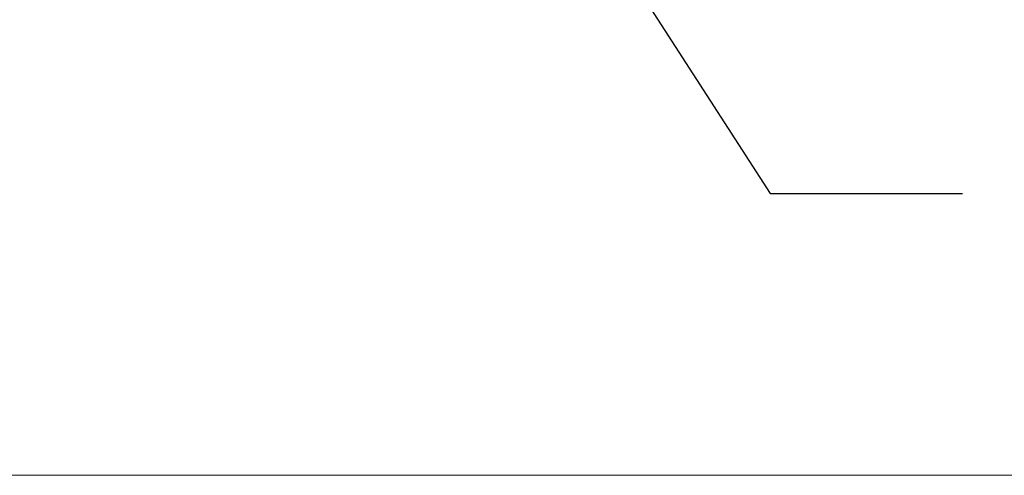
# Model space of a CAD drawing. Extents: x -547885 to -186295, y -25370 to 156194.
# Tile 233 of 256: x -366566 to -361796, y -22870 to -20661. Entities that reach past the tile are written whole.
import ezdxf

# ---------------------------------------------------------------- set-up
doc = ezdxf.new("R2010")
doc.units = 0
doc.header["$MEASUREMENT"] = 0
doc.layers.add('ARCH TABELA_Nr_Pióra__21', color=7, linetype='Continuous', lineweight=9)
doc.layers.add('INWENT OPISY_Nr_Pióra__21', color=7, linetype='Continuous', lineweight=9)
doc.dimstyles.new('GENERATED_STYLE__14', dxfattribs={"dimtxt": 0.18, "dimasz": 182.4, "dimexe": 0.18, "dimexo": 0.0625, "dimgap": 0.09, "dimtad": 0, "dimtih": 1, "dimtoh": 1, "dimdec": 4, "dimzin": 0, "dimdsep": 46, "dimcen": 0.09, "dimadec": 0, "dimazin": 0, "dimtfac": 1, "dimtdec": 4, "dimtmove": 0, "dimatfit": 3, "dimldrblk": 'ARROWHEAD_5', "dimfxl": 0, "dimtolj": 1, "dimtzin": 0, "dimarcsym": 0})

# ---------------------------------------------------------------- blocks, each defined once
blk = doc.blocks.new('ARROWHEAD_5')
at = {"color": 0, "linetype": 'Continuous', "lineweight": 0}
blk.add_line((0, 0), (-1, 0), dxfattribs=at)
blk.add_solid([(-1, 0.2679), (0, 0), (-1, -0.2679), (-1, 0.2679)], dxfattribs=at)

msp = doc.modelspace()

# ---------------------------------------------------------------- linework, layer by layer
at = {"layer": 'ARCH TABELA_Nr_Pióra__21', "linetype": 'Continuous'}
msp.add_line((-330223.3, -22869.6), (-370973.3, -22869.6), dxfattribs=at)
msp.add_line((-330223.3, -22869.6), (-370973.3, -22869.6), dxfattribs=at)

# ---------------------------------------------------------------- leaders
at = {"layer": 'INWENT OPISY_Nr_Pióra__21', "linetype": 'Continuous', "annotation_type": 0, "has_hookline": 1, "hookline_direction": 1, "text_width": 1988.6}
msp.add_leader([(-364419.7, -19195.1), (-362930.3, -21502.9), (-361998.9, -21502.9)], dimstyle='GENERATED_STYLE__14', dxfattribs=at)

doc.saveas('drawing.dxf')
